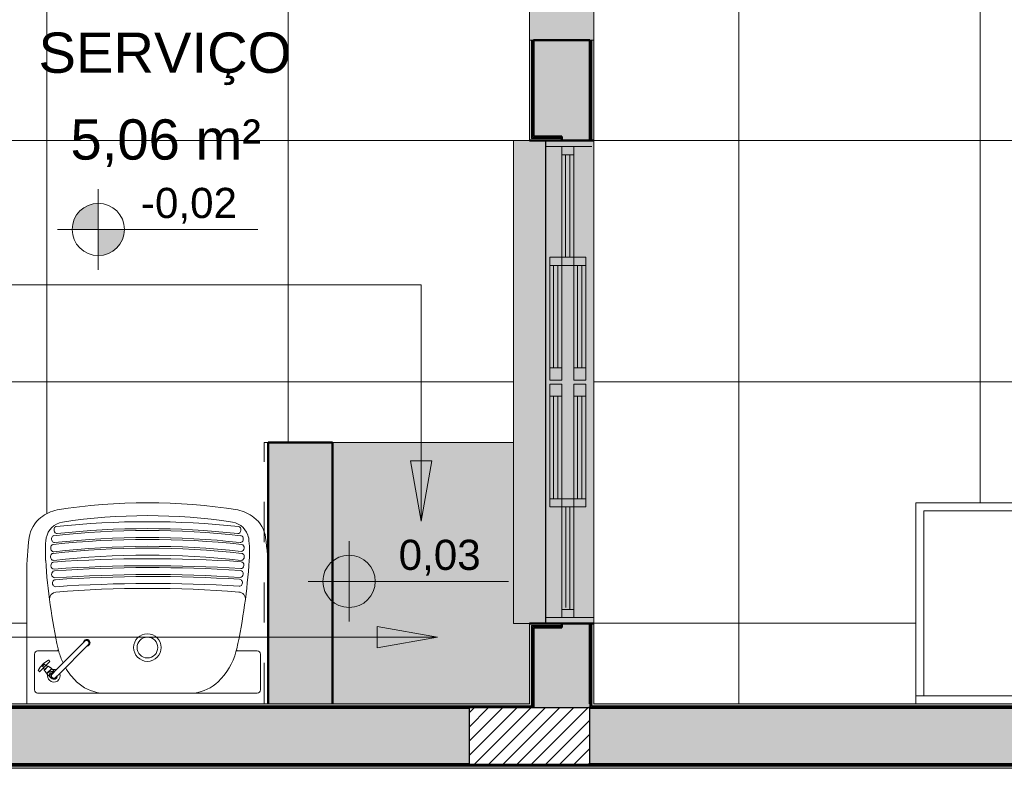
# Model space of a CAD drawing. Header units: metres. Extents: x -14 to 9.7, y -18.2 to 3.
# Tile 12 of 30: x -7.4 to -5, y -18.2 to -16.4. Entities that reach past the tile are written whole.
import ezdxf

# ---------------------------------------------------------------- set-up
doc = ezdxf.new("R2010")
doc.units = ezdxf.units.M
doc.linetypes.add('Projeção', pattern=[0.003969, 0.002381, -0.001587])
doc.linetypes.add('Traço ponto ponto', pattern=[0.020637, 0.00635, -0.004763, 0, -0.004763, 0, -0.004763])
for name, color, linetype, lineweight in [('A-AREA-IDEN', 7, 'Continuous', 9), ('A-DETL-GENF', 7, 'Continuous', 5), ('A-FLOR', 7, 'Continuous', 5), ('A-FLOR-OVHD', 7, 'Projeção', 5), ('A-FLOR-PATT', 7, 'Continuous', 5), ('A-GLAZ', 7, 'Continuous', 5), ('A-WALL', 7, 'Continuous', 5), ('A-WALL-PATT', 7, 'Continuous', 50), ('G-ANNO-DIMS', 7, 'Continuous', 9), ('G-ANNO-TEXT', 7, 'Continuous', 9), ('I-WALL', 7, 'Continuous', 5), ('P-SANR-FIXT', 7, 'Continuous', 5), ('Q-CASE', 7, 'Continuous', 5)]:
    doc.layers.add(name, color=color, linetype=linetype, lineweight=lineweight)
doc.layers.add('A-DETL', color=7, linetype='Continuous', lineweight=5, true_color=0x00a600)
doc.styles.add('Arial', font='arial.ttf', dxfattribs={"height": 0.075})
doc.styles.add('Arial_1', font='arial.ttf', dxfattribs={"height": 0.1})

# ---------------------------------------------------------------- blocks, each defined once
blk = doc.blocks.new('Tampo de Bancada com Cuba - Granilite 50cm-2857465-PAG_ PISO')
at = {"layer": 'Q-CASE', "color": 8, "true_color": 0x808080}
for p, q in [((-1.2005, -0.02), (-1.2005, 0)), ((-0.0005, 0), (-0.0005, -0.02)), ((-1.2005, -0.02), (-1.2005, -0.5)), ((-1.2005, -0.02), (-0.0005, -0.02)), ((-1.1805, -0.48), (-1.1805, -0.02)), ((-0.0205, -0.02), (-0.0205, -0.48)), ((-0.0005, -0.5), (-0.0005, -0.02)), ((-0.7897, -0.12), (-0.6066, -0.12)), ((-0.5943, -0.12), (-0.4113, -0.12)), ((-0.8405, -0.3792), (-0.8405, -0.1708)), ((-0.3605, -0.1708), (-0.3605, -0.3792)), ((-0.4113, -0.43), (-0.7897, -0.43)), ((-0.0205, -0.48), (-1.1805, -0.48)), ((-1.2005, -0.5), (-0.0005, -0.5))]:
    blk.add_line(p, q, dxfattribs=at)
at = {"layer": 'Q-CASE', "color": 9, "linetype": 'Traço ponto ponto', "true_color": 0xc0c0c0}
for p, q in [((-0.7897, -0.12), (-0.8074, -0.1236)), ((-0.8303, -0.142), (-0.8359, -0.1508)), ((-0.8149, -0.1277), (-0.8259, -0.1353)), ((-0.3825, -0.1301), (-0.3913, -0.1246)), ((-0.3682, -0.1456), (-0.3758, -0.1346)), ((-0.3605, -0.1708), (-0.3641, -0.1531)), ((-0.8405, -0.3792), (-0.8368, -0.3969)), ((-0.8327, -0.4044), (-0.8251, -0.4154)), ((-0.386, -0.4223), (-0.375, -0.4147)), ((-0.3706, -0.408), (-0.365, -0.3992)), ((-0.8185, -0.4199), (-0.8096, -0.4254)), ((-0.4113, -0.43), (-0.3935, -0.4264))]:
    blk.add_line(p, q, dxfattribs=at)
at = {"layer": 'Q-CASE', "color": 8, "true_color": 0x808080}
for centre, start, end in [((-0.7897, -0.1708), 90, 180), ((-0.4113, -0.1708), 360, 90), ((-0.7897, -0.3792), 180, 270), ((-0.4113, -0.3792), 270, 0)]:
    blk.add_arc(centre, 0.0508, start, end, dxfattribs=at)
at = {"layer": 'Q-CASE', "color": 9, "linetype": 'Traço ponto ponto', "true_color": 0xc0c0c0}
for centre, radius, start, end in [((-0.7897, -0.1708), 0.0508, 110.0287, 114.9713), ((-0.4113, -0.1708), 0.0508, 65.0287, 69.9713), ((-0.7897, -0.1708), 0.0508, 155.0287, 159.9713), ((-0.4113, -0.1708), 0.0508, 20.0287, 24.9713), ((-0.6005, -0.2995), 0.02, 0, 180), ((-0.6005, -0.2995), 0.02, 180, 0), ((-0.7897, -0.3792), 0.0508, 200.0287, 204.9713), ((-0.4113, -0.3792), 0.0508, 335.0287, 339.9713), ((-0.7897, -0.3792), 0.0508, 245.0287, 249.9713), ((-0.4113, -0.3792), 0.0508, 290.0287, 294.9713)]:
    blk.add_arc(centre, radius, start, end, dxfattribs=at)
blk = doc.blocks.new('JANELA DE CORRE_-PAG_ PISO3')
at = {"layer": 'A-GLAZ', "true_color": 0xfffffe}
h = blk.add_hatch(color=7, dxfattribs=at)
h.paths.add_polyline_path([(0.6, 0.08), (-0.6, 0.08), (-0.6, -0.04), (0.6, -0.04)])
h.paths.add_polyline_path([(0.31, 0.06), (0.31, 0.03), (0.005, 0.03), (0.005, 0.06), (0.29, 0.06)])
h.paths.add_polyline_path([(-0.005, 0.06), (-0.005, 0.03), (-0.31, 0.03), (-0.31, 0.06), (-0.035, 0.06)])
at = {"layer": 'A-GLAZ', "lineweight": 15}
for p, q in [((-0.6, -0.04), (-0.6, 0.08)), ((-0.585, -0.04), (-0.585, 0.075)), ((0.585, -0.04), (0.585, 0.08)), ((0.6, -0.04), (0.6, 0.08)), ((-0.31, 0.03), (-0.585, 0.03)), ((-0.565, 0), (-0.565, 0.03)), ((-0.31, 0), (-0.31, 0.03)), ((-0.29, 0), (-0.29, 0.03)), ((0.29, 0.03), (0.29, 0)), ((0.31, 0), (0.31, 0.03)), ((0.585, 0.03), (0.31, 0.03)), ((0.565, 0), (0.565, 0.03)), ((-0.585, 0), (-0.31, 0)), ((-0.31, 0.02), (-0.565, 0.02)), ((-0.565, 0.009), (-0.31, 0.009)), ((-0.005, 0), (-0.31, 0)), ((-0.31, 0), (-0.31, -0.03)), ((-0.29, -0.03), (-0.29, 0)), ((0.31, 0), (0.005, 0)), ((0.005, 0), (0.005, -0.03)), ((0.035, -0.03), (0.035, 0)), ((0.29, -0.03), (0.29, 0)), ((0.31, 0.02), (0.565, 0.02)), ((0.56, 0.01), (0.31, 0.01)), ((0.31, 0), (0.585, 0)), ((0.31, -0.03), (0.31, 0)), ((-0.035, -0.01), (-0.29, -0.01)), ((-0.29, -0.021), (-0.035, -0.021)), ((-0.035, -0.03), (-0.035, 0)), ((-0.005, -0.03), (-0.005, 0)), ((0.29, -0.01), (0.035, -0.01)), ((0.035, -0.021), (0.29, -0.021)), ((-0.31, -0.03), (-0.005, -0.03)), ((0.005, -0.03), (0.31, -0.03))]:
    blk.add_line(p, q, dxfattribs=at)
at = {"layer": 'A-GLAZ'}
for p, q in [((-0.6, 0.08), (0.6, 0.08)), ((-0.6, -0.04), (-0.6, 0.08)), ((0.6, 0.08), (0.6, -0.04))]:
    blk.add_line(p, q, dxfattribs=at)
blk = doc.blocks.new('TORNEIRA DE MESA_ BICA MÓVEL_ BICA ALTA - 1167_C34_Cromado CR10-V2-PAG_ PISO')
at = {"layer": 'P-SANR-FIXT', "color": 8, "true_color": 0x808080}
for p, q in [((0.0362, -0.0918), (0.0321, -0.0918)), ((0.0321, -0.0918), (0.0321, -0.1045)), ((-0.0061, -0.1245), (-0.0061, -0.11)), ((0.0016, -0.1012), (0.0131, -0.1012)), ((0.0061, -0.1245), (0.0061, -0.11)), ((0.0131, -0.1188), (0.0061, -0.1188)), ((0.0156, -0.1012), (0.0131, -0.1012)), ((0.0131, -0.1188), (0.0156, -0.1188)), ((0.0156, -0.1023), (0.0156, -0.1012)), ((0.0164, -0.1023), (0.0156, -0.1023)), ((0.0156, -0.1023), (0.0156, -0.1177)), ((0.0156, -0.1188), (0.0156, -0.1177)), ((0.0156, -0.1177), (0.0164, -0.1177)), ((0.0212, -0.1014), (0.0164, -0.1014)), ((0.0164, -0.1014), (0.0164, -0.1023)), ((0.0164, -0.1177), (0.0164, -0.1023)), ((0.0164, -0.1177), (0.0164, -0.1186)), ((0.0164, -0.1186), (0.0212, -0.1186)), ((0.0212, -0.1025), (0.0212, -0.1014)), ((0.0264, -0.1025), (0.0212, -0.1025)), ((0.0212, -0.1186), (0.0212, -0.1175)), ((0.0212, -0.1175), (0.0264, -0.1175)), ((0.0264, -0.1056), (0.0264, -0.1025)), ((0.0272, -0.1056), (0.0264, -0.1056)), ((0.0264, -0.1056), (0.0264, -0.1144)), ((0.0264, -0.1175), (0.0264, -0.1144)), ((0.0264, -0.1144), (0.0272, -0.1144)), ((0.0321, -0.1045), (0.0272, -0.1046)), ((0.0272, -0.1046), (0.0272, -0.1056)), ((0.0272, -0.1144), (0.0272, -0.1056)), ((0.0272, -0.1144), (0.0272, -0.1154)), ((0.0272, -0.1154), (0.0321, -0.1155)), ((0.0321, -0.1045), (0.0321, -0.1155)), ((0.0393, -0.1065), (0.0321, -0.1065)), ((0.0395, -0.1135), (0.0321, -0.1135)), ((0.0321, -0.1155), (0.0321, -0.1283)), ((-0.0061, -0.1245), (-0.0061, -0.2204)), ((0.0061, -0.2204), (0.0061, -0.1245)), ((0.0321, -0.1283), (0.0362, -0.1283)), ((-0.0061, -0.2204), (-0.0061, -0.2251)), ((0.0061, -0.2204), (0.0061, -0.2251))]:
    blk.add_line(p, q, dxfattribs=at)
for centre, radius, start, end in [((0, -0.11), 0.0158, 90, 247.169), ((0, -0.11), 0.0158, 33.7501, 90), ((0.0362, -0.0925), 0.000702, 17.5666, 90), ((-0.0193, -0.11), 0.0588, 360, 17.5666), ((0, -0.11), 0.00894, 313.2171, 226.7829), ((0, -0.11), 0.00612, 0, 180), ((-0.0003, -0.1204), 0.0193, 70.6394, 84.83), ((0.0013, -0.1137), 0.0125, 42.7237, 67.2763), ((0.0024, -0.1076), 0.0108, 290.089, 316.6245), ((0, -0.11), 0.0158, 292.831, 326.2499), ((0.0043, -0.1093), 0.00827, 316.6245, 355.3755), ((0.0049, -0.1104), 0.00765, 3.2763, 42.7237), ((-0.0193, -0.11), 0.0561, 356.4132, 3.5868), ((-0.0193, -0.11), 0.0588, 342.4334, 360), ((0.0362, -0.1275), 0.000702, 270, 342.4334), ((0.0026, -0.2262), 0.0105, 146.3261, 180), ((0, -0.2252), 0.00788, 151.5421, 28.4579), ((0, -0.2262), 0.00788, 180, 0.0265), ((0, -0.2251), 0.00612, 180, 360), ((-0.0026, -0.2262), 0.0105, 0.0199, 33.6739)]:
    blk.add_arc(centre, radius, start, end, dxfattribs=at)
blk = doc.blocks.new('TANQUE EM MÁRMORE SINTÉTICO 34L E 1 BATEDOR - TQ_03_Branco Gelo GE17-2860659-PAG_ PISO')
at = {"layer": 'P-SANR-FIXT', "color": 8, "true_color": 0x808080}
for p, q in [((-7.4236, -17.7504), (-7.4236, -18.075)), ((-7.3456, -17.9384), (-7.3436, -17.9453)), ((-6.9016, -17.9384), (-6.9036, -17.9453)), ((-7.4044, -18.0401), (-7.4044, -17.951)), ((-7.3966, -17.9432), (-7.3482, -17.9432)), ((-6.8506, -17.9432), (-6.8989, -17.9432)), ((-6.8428, -18.0401), (-6.8428, -17.951)), ((-7.1405, -18.048), (-7.3966, -18.048)), ((-7.1405, -18.048), (-6.8506, -18.048))]:
    blk.add_line(p, q, dxfattribs=at)
for radius in [0.0343, 0.0258]:
    blk.add_circle((-7.1236, -17.9349), radius, dxfattribs=at)
for centre, radius, start, end in [((-7.327, -17.6908), 0.1003, 102.2355, 127.7645), ((-7.1236, -19.0082), 1.4331, 80.9799, 99.0201), ((-6.9202, -17.6908), 0.1003, 52.2355, 77.7645), ((-7.3416, -17.6719), 0.0764, 127.7645, 172.2355), ((-7.1236, -18.9971), 1.3901, 81.2492, 98.7508), ((-6.9055, -17.6719), 0.0764, 7.7645, 52.2355), ((-7.3263, -17.6724), 0.0499, 100.1279, 168.6267), ((-7.1236, -19.7654), 2.1213, 83.7059, 96.2999), ((-7.1236, -19.7863), 2.1642, 83.9937, 96.0051), ((-7.1236, -19.701), 2.0617, 83.7479, 96.2521), ((-6.9209, -17.6724), 0.0499, 11.3733, 79.8721), ((-6.7459, -17.7532), 0.6777, 172.2355, 179.7645), ((-7.0668, -17.6979), 0.3105, 173.4502, 183.7403), ((-7.1237, -19.8161), 2.1501, 83.7332, 96.2637), ((-7.1236, -19.7629), 2.1016, 83.6986, 96.3072), ((-7.1804, -17.6979), 0.3105, 356.2597, 6.5498), ((-7.5013, -17.7532), 0.6777, 0.4643, 7.7645), ((-7.1236, -19.8196), 2.1316, 83.6808, 96.3192), ((-7.1193, -19.7374), 2.0541, 83.6171, 96.6244), ((-5.8849, -17.6207), 1.4948, 183.7403, 192.2731), ((-7.1163, -21.1935), 3.4793, 86.281, 93.9619), ((-7.1236, -19.8162), 2.1109, 83.6707, 96.3293), ((-8.3622, -17.6207), 1.4948, 347.7269, 356.2597), ((-7.1163, -21.1985), 3.467, 86.2867, 93.9565), ((-7.1165, -21.1882), 3.4521, 86.2745, 93.9592), ((-7.1165, -21.2063), 3.4529, 86.2948, 93.9392), ((-7.1151, -21.311), 3.5526, 86.4408, 93.832), ((-7.1151, -21.3106), 3.5349, 86.4404, 93.8326), ((-7.1236, -20.6163), 2.8285, 85.3897, 94.6103), ((-7.3495, -17.8145), 0.0175, 94.6103, 182.4678), ((-6.8976, -17.8144), 0.0175, 353.7103, 85.3897), ((-7.3482, -17.9403), 0.00296, 270, 10), ((-6.8989, -17.9403), 0.00296, 170, 270), ((-7.3966, -17.951), 0.00783, 90, 180), ((-7.1893, -17.9044), 0.1596, 194.8299, 205.4327), ((-7.0578, -17.9044), 0.1596, 313.6719, 345.1701), ((-6.8506, -17.951), 0.00783, 0, 90), ((-7.1893, -17.9044), 0.1596, 210.1995, 226.3281), ((-7.227, -17.9439), 0.105, 226.3281, 262.3281), ((-7.0202, -17.9439), 0.105, 277.6719, 313.6719), ((-7.3966, -18.0401), 0.00783, 180, 270), ((-6.8506, -18.0401), 0.00783, 270, 0)]:
    blk.add_arc(centre, radius, start, end, dxfattribs=at)
for centre, major_axis, ratio, start_param, end_param in [((-7.3491, -17.6427), (-0.00097, 0.00883), 0.750062, 6.276734, 9.424778), ((-6.8981, -17.6427), (0.00097, 0.00883), 0.783449, 3.141593, 6.283185), ((-7.3554, -17.6654), (-0.00095, 0.00859), 0.741965, 6.28309, 9.424778), ((-6.892, -17.6654), (0.00095, 0.00859), 0.767158, 3.141593, 6.283282), ((-7.3573, -17.6879), (-0.001, 0.00909), 0.728793, 0, 3.150789), ((-6.8899, -17.6874), (0.00096, 0.00859), 0.767499, 3.141593, 6.283185), ((-7.3573, -17.7096), (-0.00095, 0.00859), 0.827595, 6.28304, 9.424778), ((-6.8899, -17.7096), (0.00095, 0.00859), 0.807213, 3.141593, 6.283327), ((-7.3561, -17.7311), (-0.0006, 0.00862), 0.855959, 0.00008, 3.141593), ((-6.8928, -17.752), (0.00056, 0.00862), 0.850353, 3.141593, 6.282885), ((-6.8912, -17.7301), (0.00056, 0.00862), 0.861674, 3.141593, 6.2831), ((-7.3543, -17.7529), (-0.00059, 0.00862), 0.852872, 0.000298, 3.141593), ((-7.3519, -17.775), (-0.00058, 0.00862), 0.893867, 6.283177, 9.424778), ((-6.8951, -17.7739), (0.00054, 0.00862), 0.881661, 3.141593, 6.283191)]:
    blk.add_ellipse(centre, major_axis=major_axis, ratio=ratio, start_param=start_param, end_param=end_param, dxfattribs=at)
blk = doc.blocks.new('Elevações de ponto - Cota de elevação - planta-402364-PAG_ PISO')
at = {"layer": 'G-ANNO-DIMS'}
h = blk.add_hatch(color=256, dxfattribs=at)
edge = h.paths.add_edge_path()
edge.add_line((-0.002, 0.0013), (-0.002, 0))
edge.add_line((-0.002, 0), (-0.0033, 0))
edge.add_arc((-0.002, 0), 0.0013, 90, 180, ccw=False)
h = blk.add_hatch(color=256, dxfattribs=at)
edge = h.paths.add_edge_path()
edge.add_arc((-0.002, 0), 0.0013, -90, 0, ccw=False)
edge.add_line((-0.002, -0.0013), (-0.002, 0))
edge.add_line((-0.002, 0), (-0.0007, 0))
for p, q in [((-0.002, -0.002), (-0.002, 0.002)), ((-0.002, 0.0013), (-0.002, 0)), ((-0.00403, 0), (0.005929, 0)), ((-0.002, 0), (-0.0033, 0)), ((-0.002, -0.0013), (-0.002, 0)), ((-0.002, 0), (-0.0007, 0))]:
    blk.add_line(p, q, dxfattribs=at)
blk.add_circle((-0.002, 0), 0.0013, dxfattribs=at)
for start, end in [(360, 90), (180, 270)]:
    blk.add_arc((-0.002, 0), 0.0013, start, end, dxfattribs=at)

msp = doc.modelspace()

# ---------------------------------------------------------------- hatches: boundary and pattern name
at = {"layer": 'A-DETL-GENF', "true_color": 0x464646}
h = msp.add_hatch(dxfattribs=at)
h.set_pattern_fill('FP_6', color=49, style=0, pattern_type=2)
h.set_pattern_definition([(45, (0, 0), (-0.01767767, 0.01767767), [])])
h.paths.add_polyline_path([(0.4964, -18.225), (0.4964, -18.085), (0.1964, -18.085), (0.1964, -18.225), (0.3213, -18.225)])
h.paths.add_polyline_path([(-3.3637, -18.225), (-3.0637, -18.225), (-3.0637, -18.085), (-3.3637, -18.085), (-3.3637, -18.0927)])
h.paths.add_polyline_path([(-6.1756, -18.225), (-6.0237, -18.225), (-6.0237, -18.085), (-6.3237, -18.085), (-6.3237, -18.225)])
h.paths.add_polyline_path([(-8.0236, -18.225), (-8.0236, -18.085), (-8.3236, -18.085), (-8.3236, -18.225)])
h.paths.add_polyline_path([(0.3884, -15.625), (0.4964, -15.625), (0.4964, -15.325), (0.3564, -15.325), (0.3564, -15.625), (0.3724, -15.625)])
h.paths.add_polyline_path([(-6.0853, -15.465), (-6.0237, -15.4649), (-6.0237, -15.325), (-6.3237, -15.325), (-6.3237, -15.465), (-6.1636, -15.465)])
h.paths.add_polyline_path([(-0.7436, -15.465), (-0.6736, -15.465), (-0.6736, -15.325), (-0.9736, -15.325), (-0.9736, -15.465)])
h.paths.add_polyline_path([(-5.2937, -15.465), (-4.9937, -15.4649), (-4.9937, -15.325), (-5.2937, -15.325), (-5.2937, -15.3846)])
h.paths.add_polyline_path([(-3.2137, -15.465), (-3.0737, -15.465), (-3.0737, -15.325), (-3.3737, -15.325), (-3.3737, -15.465)])
h.paths.add_polyline_path([(-8.1736, -15.465), (-8.0236, -15.465), (-8.0236, -15.325), (-8.3236, -15.325), (-8.3236, -15.465), (-8.1811, -15.465)])
h.paths.add_polyline_path([(0.4115, -14.515), (0.4964, -14.515), (0.4964, -14.215), (0.3564, -14.215), (0.3564, -14.515), (0.3864, -14.515)])
h.paths.add_polyline_path([(-3.2337, -14.2649), (-3.2337, -13.9649), (-3.3737, -13.9649), (-3.3736, -14.2649), (-3.2643, -14.2649)])
h.paths.add_polyline_path([(-5.1337, -14.2649), (-4.9937, -14.2649), (-4.9937, -13.9649), (-5.1337, -13.9649), (-5.1337, -14.195)])
h.paths.add_polyline_path([(-0.6736, -11.545), (-0.6736, -11.245), (-0.8136, -11.245), (-0.8136, -11.545), (-0.7615, -11.545)])
h.paths.add_polyline_path([(-3.3737, -11.545), (-3.2337, -11.545), (-3.2337, -11.245), (-3.3737, -11.245), (-3.3737, -11.4271)])
h.paths.add_polyline_path([(-7.6936, -11.385), (-7.3937, -11.385), (-7.3937, -11.245), (-7.6937, -11.245), (-7.6937, -11.385)])
h.paths.add_polyline_path([(-4.9836, -11.3849), (-4.8337, -11.3849), (-4.8337, -11.2449), (-5.1337, -11.245), (-5.1335, -11.3849), (-4.993, -11.3849)])
at = {"layer": 'A-DETL-GENF', "true_color": 0xc0c0c0}
msp.add_hatch(color=9, dxfattribs=at).paths.add_polyline_path([(-6.2136, -17.875), (-6.1336, -17.875), (-6.1336, -16.675), (-6.2136, -16.675), (-6.2136, -17.4272)])
at = {"layer": 'A-DETL-GENF', "true_color": 0xffffff}
h = msp.add_hatch(color=7, dxfattribs=at)
h.paths.add_polyline_path([(-6.0546, -17.27), (-6.0336, -17.27), (-6.0336, -17.24), (-6.0636, -17.24), (-6.0636, -17.27)])
h.paths.add_polyline_path([(-6.0546, -16.985), (-6.0336, -16.985), (-6.0336, -16.965), (-6.0636, -16.965), (-6.0636, -16.985)])
h = msp.add_hatch(color=7, dxfattribs=at)
h.paths.add_polyline_path([(-6.0546, -17.24), (-6.0546, -16.985), (-6.0636, -16.985), (-6.0636, -17.24)])
h.paths.add_polyline_path([(-6.0436, -17.24), (-6.0336, -17.24), (-6.0336, -16.985), (-6.0436, -16.985), (-6.0436, -17.1719)])
at = {"layer": 'A-DETL-GENF', "true_color": 0xe1ffff}
for points in [[(-6.0436, -17.24), (-6.0436, -16.985), (-6.0546, -16.985), (-6.0546, -17.24)], [(-6.0436, -17.565), (-6.0436, -17.31), (-6.0546, -17.31), (-6.0546, -17.565)]]:
    msp.add_hatch(color=7, dxfattribs=at).paths.add_polyline_path(points)
at = {"layer": 'A-DETL-GENF', "true_color": 0xffffff}
h = msp.add_hatch(color=7, dxfattribs=at)
h.paths.add_polyline_path([(-6.0546, -17.585), (-6.0336, -17.585), (-6.0336, -17.565), (-6.0636, -17.565), (-6.0636, -17.585)])
h.paths.add_polyline_path([(-6.0546, -17.31), (-6.0336, -17.31), (-6.0336, -17.28), (-6.0636, -17.28), (-6.0636, -17.31)])
h = msp.add_hatch(color=7, dxfattribs=at)
h.paths.add_polyline_path([(-6.0546, -17.565), (-6.0546, -17.31), (-6.0636, -17.31), (-6.0636, -17.565)])
h.paths.add_polyline_path([(-6.0436, -17.565), (-6.0336, -17.565), (-6.0336, -17.31), (-6.0436, -17.31), (-6.0436, -17.5549)])
at = {"layer": 'A-FLOR-PATT', "true_color": 0x787878}
h = msp.add_hatch(dxfattribs=at)
h.set_pattern_fill('FP_5', color=8, style=0, pattern_type=2)
h.set_pattern_definition([(0, (-2.654, -16.075), (0, 0.6), []), (90, (-2.654, -16.075), (-0.6, 4e-17), [])])
h.paths.add_polyline_path([(-2.9271, -18.075), (0.3464, -18.075), (0.3464, -15.475), (-3.3837, -15.475), (-3.3837, -15.265), (-3.2237, -15.265), (-3.2237, -15.315), (-0.8236, -15.315), (-0.8236, -11.395), (-3.2217, -11.395), (-3.2217, -14.365), (-3.3837, -14.365), (-3.3837, -14.275), (-4.9836, -14.275), (-4.9836, -14.365), (-5.1436, -14.365), (-5.1436, -11.395), (-7.5437, -11.395), (-7.5437, -15.315), (-5.1436, -15.315), (-5.1436, -15.265), (-4.9836, -15.265), (-4.9836, -15.475), (-6.0136, -15.475), (-6.0136, -18.075), (-5.2136, -18.075), (-5.2136, -17.575), (-4.0136, -17.575), (-4.0136, -18.075), (-3.2137, -18.075), (-3.2137, -16.425), (-3.0537, -16.425), (-3.0537, -18.075), (-3.0174, -18.075)])
h.paths.add_polyline_path([(-4.6136, -17.7955), (-4.6084, -17.7948), (-4.6036, -17.7928), (-4.5994, -17.7897), (-4.5963, -17.7855), (-4.5943, -17.7807), (-4.5936, -17.7755), (-4.5943, -17.7703), (-4.5963, -17.7655), (-4.5994, -17.7614), (-4.6036, -17.7582), (-4.6084, -17.7562), (-4.6136, -17.7555), (-4.6188, -17.7562), (-4.6236, -17.7582), (-4.6277, -17.7614), (-4.6309, -17.7655), (-4.6329, -17.7703), (-4.6336, -17.7755), (-4.6329, -17.7807), (-4.6309, -17.7855), (-4.6277, -17.7897), (-4.6236, -17.7928), (-4.6188, -17.7948)])
at = {"layer": 'A-FLOR-PATT', "true_color": 0xa7a7a7}
h = msp.add_hatch(dxfattribs=at)
h.set_pattern_fill('FP_4', color=253, style=0, pattern_type=2)
h.set_pattern_definition([(0, (0, 0), (0.2032, 0.0508), [0.01676, -0.13564, 0.01676, -0.13564, -0.8128]), (0, (0, 0), (0.2032, 0.0508), [-0.3048, 0.01676, -0.28804, 0.01676, -0.13564, -0.3556]), (0, (0, 0), (0.2032, 0.0508), [-0.762, 0.01676, -0.08484, 0.01676, -0.23724]), (120, (0.0762, 0.0254), (-0.14559409, 0.15057636), [0.01676, -0.13564, 0.01676, -0.13564, -0.8128]), (120, (0.0762, 0.0254), (-0.14559409, 0.15057636), [-0.3048, 0.01676, -0.28804, 0.01676, -0.13564, -0.3556]), (120, (0.0762, 0.0254), (-0.14559409, 0.15057636), [-0.762, 0.01676, -0.08484, 0.01676, -0.23724]), (240, (0.1016, 0.127), (-0.05760591, -0.20137636), [0.01676, -0.13564, 0.01676, -0.13564, -0.8128]), (240, (0.1016, 0.127), (-0.05760591, -0.20137636), [-0.3048, 0.01676, -0.28804, 0.01676, -0.13564, -0.3556]), (240, (0.1016, 0.127), (-0.05760591, -0.20137636), [-0.762, 0.01676, -0.08484, 0.01676, -0.23724])])
h.paths.add_polyline_path([(-6.1661, -16.425), (-6.0136, -16.425), (-6.0136, -15.525), (-6.1736, -15.525), (-6.1736, -16.425), (-6.1686, -16.425)])
h.paths.add_polyline_path([(-0.6036, -15.475), (0.2964, -15.475), (0.2964, -15.315), (-0.6036, -15.315), (-0.6036, -15.47)])
h.paths.add_polyline_path([(-4.0336, -14.275), (-4.0336, -14.115), (-4.9336, -14.115), (-4.9336, -14.275), (-4.3709, -14.275)])
at = {"layer": 'A-FLOR-PATT', "true_color": 0x787878}
h = msp.add_hatch(dxfattribs=at)
h.set_pattern_fill('FP_2', color=8, style=0, pattern_type=2)
h.set_pattern_definition([(0, (-2.574, -15.475), (0, 0.6), []), (90, (-2.574, -15.475), (-0.6, 4e-17), [])])
h.paths.add_polyline_path([(-7.7998, -18.075), (-7.6486, -18.075), (-7.6486, -18.065), (-7.6339, -18.065), (-7.6339, -18.0023), (-7.6382, -17.9978), (-7.6402, -17.9934), (-7.6406, -17.9898), (-7.6402, -17.9578), (-7.6382, -17.9533), (-7.6349, -17.9496), (-7.6306, -17.947), (-7.6256, -17.9457), (-7.6204, -17.9459), (-7.6155, -17.9475), (-7.6113, -17.9504), (-7.6084, -17.9544), (-7.6074, -17.9566), (-7.6066, -17.9614), (-7.6066, -17.9898), (-7.6074, -17.9946), (-7.6097, -17.9989), (-7.6133, -18.0024), (-7.6133, -18.065), (-7.5986, -18.065), (-7.5986, -18.075), (-7.4236, -18.075), (-7.4236, -17.7504), (-7.4219, -17.7059), (-7.4174, -17.6616), (-7.4122, -17.6426), (-7.4024, -17.6255), (-7.3885, -17.6115), (-7.3694, -17.5999), (-7.3483, -17.5928), (-7.2363, -17.5795), (-7.1236, -17.575), (-7.0109, -17.5795), (-6.8989, -17.5928), (-6.8778, -17.5999), (-6.8587, -17.6115), (-6.8448, -17.6255), (-6.835, -17.6426), (-6.8298, -17.6616), (-6.8252, -17.7059), (-6.8237, -17.7477), (-6.8237, -17.425), (-6.2136, -17.425), (-6.2136, -16.675), (-6.1736, -16.675), (-6.1736, -15.475), (-8.1736, -15.475), (-8.1736, -15.525), (-8.3336, -15.525), (-8.3336, -17.275), (-8.1736, -17.275), (-8.1736, -18.075), (-7.9803, -18.075)])
h.paths.add_polyline_path([(-7.5836, -17.9), (-7.5861, -17.8994), (-7.5884, -17.8963), (-7.5886, -17.895), (-7.5882, -17.7932), (-7.5879, -17.7925), (-7.5849, -17.7902), (-7.5817, -17.79), (-7.4823, -17.7902), (-7.4793, -17.7925), (-7.4786, -17.795), (-7.4788, -17.8963), (-7.4811, -17.8994), (-7.4836, -17.9), (-7.5771, -17.9)])
h.paths.add_polyline_path([(-7.5351, -17.89), (-7.4915, -17.8895), (-7.4899, -17.8883), (-7.4888, -17.8863), (-7.4886, -17.885), (-7.4891, -17.803), (-7.4903, -17.8013), (-7.4923, -17.8002), (-7.4936, -17.8), (-7.5757, -17.8005), (-7.5771, -17.8015), (-7.5784, -17.8037), (-7.5786, -17.805), (-7.5781, -17.8871), (-7.5771, -17.8886), (-7.5749, -17.8899), (-7.5731, -17.89), (-7.5449, -17.89)])
h.paths.add_polyline_path([(-7.5236, -17.8895), (-7.5749, -17.8893), (-7.5761, -17.8886), (-7.5779, -17.8862), (-7.5781, -17.885), (-7.5779, -17.8038), (-7.5771, -17.8025), (-7.5748, -17.8007), (-7.572, -17.8005), (-7.4923, -17.8008), (-7.4893, -17.8038), (-7.4891, -17.805), (-7.4893, -17.8862), (-7.4923, -17.8893), (-7.4936, -17.8895), (-7.5223, -17.8895)])
h.paths.add_polyline_path([(-7.5351, -17.885), (-7.5351, -17.88), (-7.5449, -17.878), (-7.5529, -17.874), (-7.5583, -17.8698), (-7.5642, -17.8617), (-7.5671, -17.8551), (-7.5686, -17.8465), (-7.5736, -17.8465), (-7.572, -17.8564), (-7.568, -17.8655), (-7.561, -17.874), (-7.554, -17.8794), (-7.5428, -17.8837)])
h.paths.add_polyline_path([(-7.5321, -17.885), (-7.5223, -17.8834), (-7.5121, -17.8786), (-7.5047, -17.8725), (-7.4985, -17.864), (-7.495, -17.8551), (-7.4936, -17.8465), (-7.4986, -17.8465), (-7.5001, -17.8551), (-7.5043, -17.864), (-7.5088, -17.8698), (-7.517, -17.8757), (-7.5243, -17.8787), (-7.5321, -17.88), (-7.5321, -17.8834)])
h.paths.add_polyline_path([(-7.5351, -17.877), (-7.5351, -17.872), (-7.5428, -17.8703), (-7.5478, -17.8679), (-7.5541, -17.8623), (-7.5574, -17.8575), (-7.5594, -17.853), (-7.561, -17.8465), (-7.5656, -17.8465), (-7.5636, -17.8556), (-7.5599, -17.863), (-7.5562, -17.8677), (-7.55, -17.8725), (-7.5428, -17.8757)])
h.paths.add_polyline_path([(-7.5321, -17.877), (-7.5223, -17.8748), (-7.5157, -17.8713), (-7.5105, -17.867), (-7.5057, -17.8605), (-7.5027, -17.853), (-7.5016, -17.8465), (-7.5066, -17.8465), (-7.5078, -17.853), (-7.5107, -17.8593), (-7.5163, -17.8656), (-7.5212, -17.8688), (-7.5277, -17.8712), (-7.5321, -17.872), (-7.5321, -17.8764)])
h.paths.add_polyline_path([(-7.5351, -17.869), (-7.5351, -17.864), (-7.5415, -17.8622), (-7.5435, -17.8612), (-7.547, -17.8585), (-7.5506, -17.8533), (-7.5517, -17.8509), (-7.5527, -17.8465), (-7.5575, -17.8465), (-7.5562, -17.8528), (-7.5527, -17.8593), (-7.55, -17.8624), (-7.546, -17.8656), (-7.5395, -17.8682)])
h.paths.add_polyline_path([(-7.5321, -17.869), (-7.5256, -17.8676), (-7.5193, -17.8641), (-7.5155, -17.8606), (-7.5131, -17.8575), (-7.5105, -17.851), (-7.5096, -17.8465), (-7.5146, -17.8465), (-7.5155, -17.8509), (-7.5174, -17.855), (-7.5202, -17.8585), (-7.5237, -17.8612), (-7.5291, -17.8634), (-7.5321, -17.864), (-7.5321, -17.8679)])
h.paths.add_polyline_path([(-7.5525, -17.8435), (-7.5517, -17.8392), (-7.5498, -17.8351), (-7.546, -17.8308), (-7.5415, -17.8279), (-7.5395, -17.827), (-7.5351, -17.8261), (-7.5351, -17.8211), (-7.5428, -17.8231), (-7.5479, -17.8259), (-7.5517, -17.8295), (-7.5541, -17.8326), (-7.5567, -17.8391), (-7.5575, -17.8435), (-7.5527, -17.8435)])
h.paths.add_polyline_path([(-7.494, -17.8435), (-7.4936, -17.8435), (-7.4961, -17.8316), (-7.4993, -17.8245), (-7.5061, -17.8161), (-7.5142, -17.8102), (-7.5223, -17.8067), (-7.5321, -17.8054), (-7.5321, -17.8101), (-7.5236, -17.8115), (-7.5145, -17.8159), (-7.5088, -17.8203), (-7.5029, -17.8286), (-7.4999, -17.8358), (-7.4986, -17.8435), (-7.4952, -17.8435)])
h.paths.add_polyline_path([(-7.5636, -17.8435), (-7.5605, -17.8435), (-7.5594, -17.8371), (-7.5562, -17.8305), (-7.5508, -17.8245), (-7.546, -17.8212), (-7.5395, -17.8189), (-7.5351, -17.8181), (-7.5351, -17.8131), (-7.5441, -17.815), (-7.5517, -17.8189), (-7.5575, -17.8241), (-7.5619, -17.8305), (-7.5642, -17.8358), (-7.5656, -17.8435), (-7.5642, -17.8435)])
h.paths.add_polyline_path([(-7.503, -17.8435), (-7.5016, -17.8435), (-7.5035, -17.8345), (-7.5074, -17.827), (-7.511, -17.8224), (-7.5172, -17.8176), (-7.5264, -17.8141), (-7.5321, -17.8131), (-7.5321, -17.8181), (-7.5235, -17.8202), (-7.5181, -17.8231), (-7.5131, -17.8278), (-7.5096, -17.833), (-7.5076, -17.8379), (-7.5066, -17.8435)])
h.paths.add_polyline_path([(-7.5131, -17.8435), (-7.5096, -17.8435), (-7.511, -17.8371), (-7.5145, -17.8308), (-7.518, -17.827), (-7.5212, -17.8245), (-7.5277, -17.8219), (-7.5321, -17.8211), (-7.5321, -17.8261), (-7.5277, -17.827), (-7.5237, -17.8288), (-7.5202, -17.8316), (-7.5166, -17.8368), (-7.5155, -17.8392), (-7.5146, -17.8435)])
h.paths.add_polyline_path([(-7.5686, -17.8435), (-7.5671, -17.835), (-7.5636, -17.8271), (-7.5565, -17.8189), (-7.55, -17.8143), (-7.5415, -17.8112), (-7.5351, -17.8101), (-7.5351, -17.8051), (-7.5449, -17.8067), (-7.5541, -17.8107), (-7.5619, -17.8168), (-7.5686, -17.8259), (-7.5723, -17.8359), (-7.5732, -17.8435), (-7.572, -17.8435)])
at = {"layer": 'A-FLOR-PATT', "true_color": 0xd8d8d8}
msp.add_hatch(color=254, dxfattribs=at).paths.add_polyline_path([(-6.1736, -18.075), (-6.1736, -17.875), (-6.2136, -17.875), (-6.2136, -17.425), (-6.6637, -17.425), (-6.6637, -18.075), (-6.1756, -18.075)])
at = {"layer": 'A-WALL-PATT', "true_color": 0x808080}
h = msp.add_hatch(color=8, dxfattribs=at)
h.paths.add_polyline_path([(-6.1686, -18.08), (-6.1661, -18.08), (-6.1661, -17.8825), (-6.0936, -17.8825), (-6.0936, -17.88), (-6.1686, -17.88), (-6.1686, -18.075)])
h.paths.add_polyline_path([(-6.0936, -16.67), (-6.0936, -16.6675), (-6.1661, -16.6675), (-6.1661, -16.425), (-6.1686, -16.425), (-6.1686, -16.67), (-6.095, -16.67)])
h = msp.add_hatch(color=8, dxfattribs=at)
h.paths.add_polyline_path([(-6.1661, -18.0825), (-6.1636, -18.0825), (-6.1636, -17.885), (-6.0936, -17.885), (-6.0936, -17.8825), (-6.1661, -17.8825), (-6.1661, -18.08)])
h.paths.add_polyline_path([(-6.0936, -16.6675), (-6.0936, -16.665), (-6.1636, -16.665), (-6.1636, -16.425), (-6.1661, -16.425), (-6.1661, -16.6675), (-6.0943, -16.6675)])
h = msp.add_hatch(color=8, dxfattribs=at)
h.paths.add_polyline_path([(-6.0237, -18.085), (-6.0236, -18.085), (-6.0236, -17.875), (-6.0936, -17.875), (-6.0936, -17.885), (-6.1636, -17.885), (-6.1636, -18.085), (-6.0307, -18.085)])
h.paths.add_polyline_path([(-6.0236, -16.675), (-6.0236, -16.425), (-6.1636, -16.425), (-6.1636, -16.665), (-6.0936, -16.665), (-6.0936, -16.675), (-6.0853, -16.675)])
h = msp.add_hatch(color=8, dxfattribs=at)
h.paths.add_polyline_path([(-6.0236, -18.0825), (-6.0211, -18.0825), (-6.0211, -17.875), (-6.0236, -17.875), (-6.0236, -18.0809)])
h.paths.add_polyline_path([(-6.0211, -16.675), (-6.0211, -16.425), (-6.0236, -16.425), (-6.0236, -16.675)])
h = msp.add_hatch(color=8, dxfattribs=at)
h.paths.add_polyline_path([(-6.0186, -18.08), (-6.0186, -17.875), (-6.0211, -17.875), (-6.0211, -18.08)])
h.paths.add_polyline_path([(-6.0186, -16.675), (-6.0186, -16.425), (-6.0211, -16.425), (-6.0211, -16.675)])
for points in [[(-7.7998, -18.0825), (-6.1686, -18.0825), (-6.1686, -18.08), (-8.3336, -18.08), (-8.3336, -18.0825), (-7.9803, -18.0825)], [(-6.1736, -18.085), (-6.1661, -18.085), (-6.1661, -18.0825), (-8.3336, -18.0825), (-8.3336, -18.085), (-6.1756, -18.085)], [(-3.2881, -18.085), (-3.2062, -18.085), (-3.2062, -18.0825), (-6.0236, -18.0825), (-6.0236, -18.085), (-3.3637, -18.085)], [(-3.2881, -18.0825), (-3.2087, -18.0825), (-3.2087, -18.08), (-6.0211, -18.08), (-6.0211, -18.0825), (-3.649, -18.0825)], [(-6.0936, -18.2275), (-6.0936, -18.225), (-8.3336, -18.225), (-8.3336, -18.2275), (-6.0973, -18.2275)], [(-6.0961, -18.23), (-6.0936, -18.23), (-6.0936, -18.2275), (-8.3336, -18.2275), (-8.3336, -18.23), (-6.1736, -18.23)], [(-3.2881, -18.2275), (-3.1337, -18.2275), (-3.1337, -18.225), (-6.0936, -18.225), (-6.0936, -18.2275), (-3.3637, -18.2275)], [(-6.0936, -18.23), (-3.1337, -18.23), (-3.1337, -18.2275), (-6.0936, -18.2275)]]:
    msp.add_hatch(color=8, dxfattribs=at).paths.add_polyline_path(points)
h = msp.add_hatch(color=8, dxfattribs=at)
h.paths.add_polyline_path([(-6.3237, -18.225), (-6.3237, -18.085), (-8.0236, -18.085), (-8.0236, -18.225), (-6.5365, -18.225)])
h.paths.add_polyline_path([(-8.3236, -18.225), (-8.3236, -18.085), (-8.3336, -18.085), (-8.3336, -18.225)])
h.paths.add_polyline_path([(-7.6762, -18.1816), (-7.6831, -18.1807), (-7.6895, -18.1781), (-7.6951, -18.1738), (-7.6993, -18.1683), (-7.7019, -18.1619), (-7.7028, -18.155), (-7.7019, -18.1482), (-7.6993, -18.1417), (-7.6951, -18.1362), (-7.6895, -18.132), (-7.6831, -18.1293), (-7.6762, -18.1284), (-7.6694, -18.1293), (-7.6629, -18.132), (-7.6574, -18.1362), (-7.6532, -18.1417), (-7.6506, -18.1482), (-7.6496, -18.155), (-7.6506, -18.1619), (-7.6532, -18.1683), (-7.6574, -18.1738), (-7.6629, -18.1781), (-7.6694, -18.1807)])
h = msp.add_hatch(color=8, dxfattribs=at)
h.paths.add_polyline_path([(-3.649, -18.225), (-3.3637, -18.225), (-3.3637, -18.085), (-6.0237, -18.0852), (-6.0237, -18.225), (-4.3709, -18.225)])
h.paths.add_polyline_path([(-4.9459, -18.1816), (-4.9528, -18.1807), (-4.9592, -18.1781), (-4.9647, -18.1738), (-4.969, -18.1683), (-4.9716, -18.1619), (-4.9725, -18.155), (-4.9716, -18.1482), (-4.969, -18.1417), (-4.9647, -18.1362), (-4.9592, -18.132), (-4.9528, -18.1293), (-4.9459, -18.1284), (-4.939, -18.1293), (-4.9326, -18.132), (-4.9271, -18.1362), (-4.9229, -18.1417), (-4.9202, -18.1482), (-4.9193, -18.155), (-4.9202, -18.1619), (-4.9229, -18.1683), (-4.9271, -18.1738), (-4.9326, -18.1781), (-4.939, -18.1807)])
at = {"layer": 'G-ANNO-TEXT'}
for points in [[(-6.4433, -17.6211), (-6.4168, -17.4711), (-6.4697, -17.4711)], [(-6.4027, -17.909), (-6.5527, -17.8825), (-6.5527, -17.9354)]]:
    msp.add_hatch(color=256, dxfattribs=at).paths.add_polyline_path(points)
at = {"layer": 'I-WALL', "true_color": 0x808080}
h = msp.add_hatch(color=8, dxfattribs=at)
h.paths.add_polyline_path([(-6.1686, -18.075), (-6.1686, -17.88), (-6.0936, -17.88), (-6.0936, -17.875), (-6.1736, -17.875), (-6.1736, -18.075)])
h.paths.add_polyline_path([(-6.1636, -16.675), (-6.0936, -16.675), (-6.0936, -16.67), (-6.1686, -16.67), (-6.1686, -16.425), (-6.1736, -16.425), (-6.1736, -16.675), (-6.1661, -16.675)])
h = msp.add_hatch(color=8, dxfattribs=at)
h.paths.add_polyline_path([(-6.0186, -18.075), (-6.0136, -18.075), (-6.0136, -17.875), (-6.0186, -17.875), (-6.0186, -18.0688)])
h.paths.add_polyline_path([(-6.0136, -16.675), (-6.0136, -16.425), (-6.0186, -16.425), (-6.0186, -16.675)])
at = {"layer": 'I-WALL', "true_color": 0xc0c0c0}
msp.add_hatch(color=9, dxfattribs=at).paths.add_polyline_path([(-6.6637, -18.075), (-6.6637, -17.425), (-6.8237, -17.425), (-6.8236, -18.075), (-6.7437, -18.075)])
at = {"layer": 'I-WALL', "true_color": 0x808080}
for points in [[(-6.1756, -18.08), (-6.1686, -18.08), (-6.1686, -18.075), (-8.3336, -18.075), (-8.3336, -18.08), (-6.5365, -18.08)], [(-4.9123, -18.08), (-3.2087, -18.08), (-3.2087, -18.075), (-6.0186, -18.075), (-6.0186, -18.08), (-5.0928, -18.08)], [(-6.1756, -18.235), (-6.0936, -18.235), (-6.0936, -18.23), (-8.3336, -18.23), (-8.3336, -18.235), (-6.5365, -18.235)], [(-3.1337, -18.235), (-3.1337, -18.23), (-6.0936, -18.23), (-6.0936, -18.235), (-3.2881, -18.235)]]:
    msp.add_hatch(color=8, dxfattribs=at).paths.add_polyline_path(points)
at = {"layer": 'I-WALL', "true_color": 0xc0c0c0}
h = msp.add_hatch(color=9, dxfattribs=at)
h.paths.add_polyline_path([(-3.2062, -18.0825), (-3.2062, -18.08), (-3.2087, -18.08), (-3.2087, -18.0825), (-3.2074, -18.0825)])
h.paths.add_polyline_path([(-3.2062, -18.085), (-3.2037, -18.085), (-3.2037, -18.0825), (-3.2062, -18.0825)])
h.paths.add_polyline_path([(-6.1661, -18.0825), (-6.1661, -18.08), (-6.1686, -18.08), (-6.1686, -18.0825), (-6.1673, -18.0825)])
h.paths.add_polyline_path([(-6.1636, -18.085), (-6.1636, -18.0825), (-6.1661, -18.0825), (-6.1661, -18.085)])

# ---------------------------------------------------------------- linework, layer by layer
at = {"layer": 'A-DETL', "color": 7, "lineweight": 15}
for p, q in [((-6.1736, -16.675), (-6.2136, -16.675)), ((-6.2136, -16.675), (-6.2136, -17.875)), ((-6.0336, -16.965), (-6.0636, -16.965)), ((-6.0636, -16.965), (-6.0636, -16.985)), ((-6.0636, -16.985), (-6.0636, -17.24)), ((-6.0546, -16.985), (-6.0636, -16.985)), ((-6.0436, -16.985), (-6.0546, -16.985)), ((-6.0546, -16.985), (-6.0546, -17.24)), ((-6.0336, -16.985), (-6.0436, -16.985)), ((-6.0436, -17.24), (-6.0436, -16.985)), ((-6.0336, -16.985), (-6.0336, -16.965)), ((-6.0336, -17.24), (-6.0336, -16.985)), ((-6.0636, -17.24), (-6.0636, -17.27)), ((-6.0636, -17.24), (-6.0546, -17.24)), ((-6.0546, -17.24), (-6.0436, -17.24)), ((-6.0436, -17.24), (-6.0336, -17.24)), ((-6.0336, -17.27), (-6.0336, -17.24)), ((-6.0636, -17.27), (-6.0336, -17.27)), ((-6.0336, -17.28), (-6.0636, -17.28)), ((-6.0636, -17.28), (-6.0636, -17.31)), ((-6.0336, -17.31), (-6.0336, -17.28)), ((-6.0546, -17.31), (-6.0636, -17.31)), ((-6.0636, -17.31), (-6.0636, -17.565)), ((-6.0546, -17.31), (-6.0546, -17.565)), ((-6.0436, -17.31), (-6.0546, -17.31)), ((-6.0336, -17.31), (-6.0436, -17.31)), ((-6.0436, -17.565), (-6.0436, -17.31)), ((-6.0336, -17.565), (-6.0336, -17.31)), ((-6.0636, -17.565), (-6.0636, -17.585)), ((-6.0636, -17.565), (-6.0546, -17.565)), ((-6.0546, -17.565), (-6.0436, -17.565)), ((-6.0436, -17.565), (-6.0336, -17.565)), ((-6.0336, -17.585), (-6.0336, -17.565)), ((-6.0636, -17.585), (-6.0336, -17.585)), ((-6.2136, -17.875), (-6.1736, -17.875))]:
    msp.add_line(p, q, dxfattribs=at)
at = {"layer": 'A-DETL', "color": 7, "lineweight": 50}
for p, q in [((-6.1336, -16.675), (-6.1736, -16.675)), ((-6.1336, -16.675), (-6.0136, -16.675)), ((-6.1736, -17.875), (-6.1336, -17.875)), ((-6.1336, -17.875), (-6.0136, -17.875))]:
    msp.add_line(p, q, dxfattribs=at)
at = {"layer": 'A-DETL', "color": 7, "lineweight": 25}
for p, q in [((-6.1336, -17.875), (-6.1336, -16.675)), ((-6.0237, -18.085), (-6.3237, -18.085)), ((-6.3237, -18.085), (-6.3237, -18.225)), ((-6.0237, -18.225), (-6.0237, -18.085)), ((-6.3237, -18.225), (-6.0237, -18.225))]:
    msp.add_line(p, q, dxfattribs=at)
at = {"layer": 'A-FLOR'}
for p, q in [((-6.1736, -15.525), (-6.1736, -16.425)), ((-6.0136, -16.425), (-6.0136, -15.525)), ((-6.2136, -17.425), (-6.6637, -17.425))]:
    msp.add_line(p, q, dxfattribs=at)
at = {"layer": 'A-FLOR-OVHD'}
for p, q in [((-6.8337, -18.073), (-6.8337, -17.425)), ((-6.8337, -17.425), (-6.2136, -17.425))]:
    msp.add_line(p, q, dxfattribs=at)
at = {"layer": 'A-WALL'}
for p, q in [((-6.1736, -16.425), (-6.1736, -16.675)), ((-6.1636, -16.425), (-6.1736, -16.425)), ((-6.1686, -16.425), (-6.1686, -16.67)), ((-6.1661, -16.425), (-6.1661, -16.6675)), ((-6.0136, -16.425), (-6.0236, -16.425)), ((-6.0211, -16.675), (-6.0211, -16.425)), ((-6.0186, -16.675), (-6.0186, -16.425)), ((-6.0136, -16.675), (-6.0136, -16.425)), ((-6.1686, -16.67), (-6.0936, -16.67)), ((-6.1661, -16.6675), (-6.0936, -16.6675)), ((-6.1736, -17.875), (-6.1736, -18.075)), ((-6.1686, -17.88), (-6.1686, -18.08)), ((-6.0936, -17.88), (-6.1686, -17.88)), ((-6.1661, -17.8825), (-6.1661, -18.075)), ((-6.0936, -17.8825), (-6.1661, -17.8825)), ((-6.0211, -18.0825), (-6.0211, -17.875)), ((-6.0186, -18.08), (-6.0186, -17.875)), ((-6.0136, -18.075), (-6.0136, -17.875)), ((-8.3336, -18.08), (-6.1661, -18.08)), ((-8.3336, -18.0825), (-6.1661, -18.0825)), ((-6.1736, -18.075), (-8.1736, -18.075)), ((-6.0236, -18.075), (-6.0236, -18.0825)), ((-3.2037, -18.0825), (-6.0211, -18.0825)), ((-3.2062, -18.08), (-6.0186, -18.08)), ((-3.2137, -18.075), (-6.0136, -18.075)), ((-8.3336, -18.2275), (0.4989, -18.2275)), ((-8.3336, -18.23), (0.5014, -18.23)), ((-8.3336, -18.235), (0.5064, -18.235))]:
    msp.add_line(p, q, dxfattribs=at)
at = {"layer": 'A-WALL', "lineweight": 50}
for p, q in [((-6.0236, -16.425), (-6.1636, -16.425)), ((-6.1636, -16.425), (-6.1636, -16.665)), ((-6.0236, -16.675), (-6.0236, -16.425)), ((-6.1636, -16.665), (-6.0936, -16.665)), ((-6.0936, -16.675), (-6.0936, -16.665)), ((-6.1636, -17.885), (-6.1636, -18.085)), ((-6.0936, -17.885), (-6.1636, -17.885)), ((-6.0936, -17.885), (-6.0936, -17.875)), ((-6.0236, -18.075), (-6.0236, -17.875)), ((-8.0236, -18.085), (-6.3237, -18.085)), ((-6.1661, -18.075), (-6.1661, -18.0825)), ((-6.1636, -18.0825), (-6.1661, -18.0825)), ((-6.0236, -18.0825), (-6.0236, -18.085)), ((-3.3637, -18.085), (-6.0236, -18.085)), ((-8.0236, -18.225), (-6.3237, -18.225)), ((-3.3637, -18.225), (-6.0237, -18.225))]:
    msp.add_line(p, q, dxfattribs=at)
at = {"layer": 'G-ANNO-TEXT'}
for p, q in [((-6.4433, -17.0333), (-10.8112, -17.0333)), ((-6.4433, -17.6211), (-6.4433, -17.0333)), ((-6.4168, -17.4711), (-6.4697, -17.4711)), ((-6.4697, -17.4711), (-6.4433, -17.6211)), ((-6.4433, -17.6211), (-6.4168, -17.4711)), ((-6.4027, -17.909), (-6.5527, -17.8825)), ((-6.5527, -17.8825), (-6.5527, -17.9354)), ((-6.4027, -17.909), (-11.3569, -17.909)), ((-6.5527, -17.9354), (-6.4027, -17.909))]:
    msp.add_line(p, q, dxfattribs=at)
at = {"layer": 'I-WALL', "lineweight": 50}
for p, q in [((-6.8237, -18.075), (-6.8237, -17.425)), ((-6.8237, -17.425), (-6.6637, -17.425)), ((-6.6637, -17.425), (-6.6637, -18.075))]:
    msp.add_line(p, q, dxfattribs=at)

# ---------------------------------------------------------------- block references
at = {"layer": 'A-GLAZ', "rotation": 269.9999999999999}
msp.add_blockref('JANELA DE CORRE_-PAG_ PISO3', (-6.0936, -17.275), dxfattribs=at)
at = {"layer": 'G-ANNO-DIMS', "xscale": 49.99999999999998, "yscale": 49.99999999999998, "zscale": 49.99999999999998}
for p in [(-7.1457, -16.8958), (-6.5223, -17.7704)]:
    msp.add_blockref('Elevações de ponto - Cota de elevação - planta-402364-PAG_ PISO', p, dxfattribs=at)
at = {"layer": 'P-SANR-FIXT', "color": 8, "true_color": 0x808080}
msp.add_blockref('TANQUE EM MÁRMORE SINTÉTICO 34L E 1 BATEDOR - TQ_03_Branco Gelo GE17-2860659-PAG_ PISO', (0, 0), dxfattribs=at)
at = {"layer": 'P-SANR-FIXT', "color": 8, "true_color": 0x808080, "rotation": 134.9999999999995}
msp.add_blockref('TORNEIRA DE MESA_ BICA MÓVEL_ BICA ALTA - 1167_C34_Cromado CR10-V2-PAG_ PISO', (-7.434, -18.0828), dxfattribs=at)
at = {"layer": 'Q-CASE', "color": 8, "true_color": 0x808080, "rotation": 180}
msp.add_blockref('Tampo de Bancada com Cuba - Granilite 50cm-2857465-PAG_ PISO', (-5.2141, -18.075), dxfattribs=at)

# ---------------------------------------------------------------- texts
at = {"layer": 'A-AREA-IDEN', "char_height": 0.1, "attachment_point": 1, "style": 'Arial_1'}
for s, insert, width in [('SERVIÇO', (-7.3944, -16.4064), 0.777637), ('5,06 m²', (-7.3149, -16.6222), 0.585232)]:
    msp.add_mtext(s, dxfattribs=dict(at, insert=insert, width=width))
at = {"layer": 'G-ANNO-DIMS', "lineweight": 18, "char_height": 0.075, "attachment_point": 1, "line_spacing_factor": 0.941778, "style": 'Arial'}
for s, insert, width in [('-0,02', (-7.1397, -16.7924), 0.285563), ('0,03', (-6.4991, -17.667), 0.244244)]:
    msp.add_mtext(s, dxfattribs=dict(at, insert=insert, width=width))

doc.saveas('drawing.dxf')
